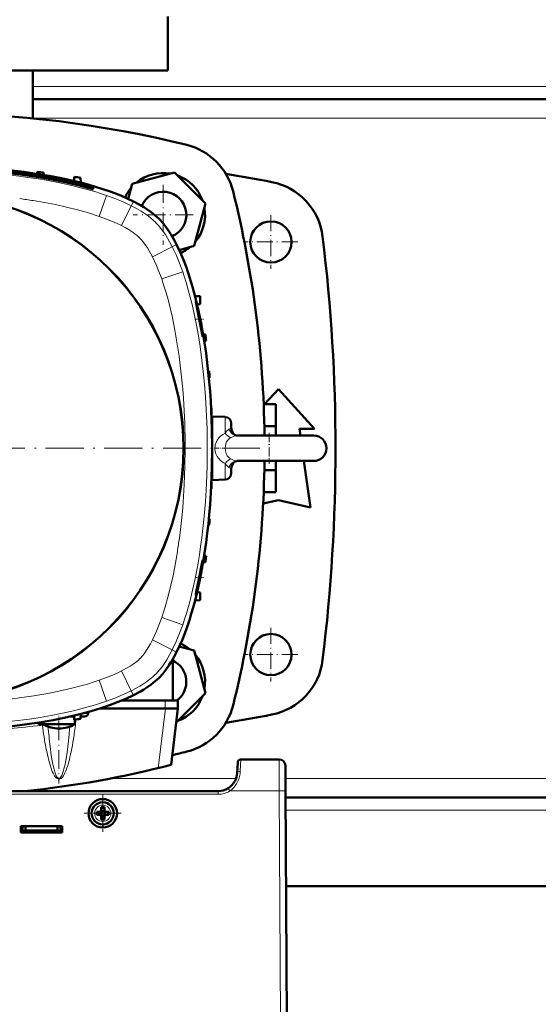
# Model space of a CAD drawing. Extents: x -1438 to 1837, y -1650 to 612.
# Tile 7 of 89: x 5 to 169, y -1390 to -1080. Entities that reach past the tile are written whole.
import ezdxf

# ---------------------------------------------------------------- set-up
doc = ezdxf.new("R2010")
doc.units = 0
doc.linetypes.add('DASHDOT', pattern=[18.5, 12, -3, 0.5, -3])

msp = doc.modelspace()

# ---------------------------------------------------------------- linework, layer by layer
at = {"color": 7, "lineweight": 50}
for p, q in [((51.79, -1095.75), (51.79, -1078.75)), ((51.79, -1095.75), (-23.21, -1095.75)), ((9.29, -1110.83), (9.29, -1095.75)), ((264.29, -1104.75), (9.29, -1104.75)), ((10.64, -1128.27), (10.66, -1127.67)), ((12.68, -1128.61), (12.66, -1127.9)), ((53.92, -1127.83), (40.53, -1131.41)), ((63.71, -1137.63), (53.92, -1127.83)), ((22.28, -1129.22), (22.24, -1130.54)), ((24.34, -1131.05), (24.28, -1129.54)), ((40.53, -1131.41), (39.26, -1136.14)), ((27.28, -1132.49), (27.28, -1132.77)), ((28.28, -1132.77), (28.28, -1133.06)), ((28.28, -1133.11), (28.28, -1133.06)), ((60.13, -1151.01), (63.71, -1137.63)), ((55.39, -1152.28), (60.13, -1151.01)), ((60.37, -1166.77), (61.95, -1166.85)), ((61.02, -1169.4), (61.95, -1169.35)), ((61.95, -1169.35), (61.95, -1166.85)), ((61.68, -1174.08), (61.68, -1174.05)), ((63.63, -1178.88), (62.93, -1178.85)), ((63.86, -1180.88), (63.26, -1180.9)), ((64.8, -1190.5), (64.52, -1190.49)), ((64.96, -1192.5), (64.73, -1192.51)), ((82.3, -1200.89), (86.64, -1196.13)), ((86.64, -1196.13), (98.02, -1208.63)), ((65.52, -1202.13), (65.45, -1202.12)), ((82, -1200.89), (85.79, -1200.89)), ((85.79, -1200.89), (85.79, -1207.82)), ((65.59, -1204.13), (65.55, -1204.13)), ((69.85, -1204.89), (65.78, -1204.75)), ((65.78, -1224.75), (65.78, -1204.75)), ((71.78, -1208.35), (71.78, -1206.89)), ((82.22, -1207.82), (85.79, -1207.82)), ((85.79, -1207.82), (85.79, -1210.75)), ((93.27, -1208.63), (93.57, -1210.75)), ((98.02, -1208.63), (93.27, -1208.63)), ((73.59, -1210.75), (90.49, -1210.75)), ((77.07, -1210.75), (73.59, -1210.75)), ((97.78, -1210.75), (77.07, -1210.75)), ((90.49, -1210.75), (97.78, -1210.75)), ((73.59, -1218.75), (90.49, -1218.75)), ((85.79, -1218.75), (85.79, -1221.68)), ((90.49, -1218.75), (97.78, -1218.75)), ((94.7, -1218.75), (96.77, -1233.38)), ((71.78, -1221.94), (71.78, -1221.16)), ((71.78, -1222.61), (71.78, -1221.94)), ((82.22, -1221.68), (85.79, -1221.68)), ((85.79, -1221.68), (85.79, -1228.61)), ((65.78, -1224.75), (69.85, -1224.61)), ((65.52, -1227.38), (65.45, -1227.38)), ((65.59, -1225.38), (65.55, -1225.37)), ((86.64, -1231.13), (81.84, -1232.19)), ((82, -1228.61), (85.79, -1228.61)), ((96.77, -1233.38), (86.64, -1231.13)), ((64.96, -1237), (64.73, -1236.99)), ((64.52, -1239.01), (64.8, -1239)), ((63.86, -1248.63), (63.26, -1248.6)), ((63.63, -1250.63), (62.93, -1250.65)), ((61.68, -1255.42), (61.68, -1255.45)), ((61.8, -1256.29), (61.97, -1255.45)), ((61.02, -1260.1), (61.95, -1260.15)), ((61.95, -1262.65), (61.95, -1260.15)), ((60.37, -1262.74), (61.95, -1262.65)), ((60.13, -1278.49), (55.39, -1277.22)), ((63.71, -1291.88), (60.13, -1278.49)), ((53.34, -1294.25), (53.34, -1281.21)), ((54.44, -1301.15), (63.71, -1291.88)), ((37.23, -1294.25), (50.92, -1294.25)), ((51.7, -1294.25), (50.92, -1294.25)), ((53.34, -1294.25), (51.7, -1294.25)), ((54.92, -1294.25), (53.34, -1294.25)), ((54.98, -1296.75), (54.92, -1294.25)), ((21.81, -1299.25), (21.01, -1299.25)), ((22.09, -1299.25), (21.81, -1299.25)), ((22.09, -1299.25), (22.25, -1299.25)), ((22.28, -1300.28), (22.24, -1298.97)), ((24.28, -1299.97), (24.34, -1298.45)), ((24.31, -1299.25), (25.58, -1299.25)), ((26.65, -1297.84), (26.67, -1298.28)), ((30.33, -1296.75), (50.98, -1296.75)), ((50.98, -1296.75), (51.01, -1296.75)), ((54.98, -1296.75), (51.01, -1296.75)), ((52.81, -1314.46), (54.98, -1296.75)), ((12.48, -1301.71), (12.48, -1301.26)), ((13.09, -1301.71), (12.48, -1301.71)), ((13.09, -1301.71), (19.88, -1301.71)), ((19.88, -1301.71), (22.48, -1301.71)), ((22.48, -1301.71), (22.48, -1300.25)), ((73.81, -1313.7), (73.64, -1317.06)), ((86.87, -1312.75), (74.81, -1312.75)), ((88.87, -1314.74), (88.91, -1322.7)), ((67.64, -1322.75), (-114.06, -1322.75)), ((-98.21, -1322.75), (40.79, -1322.75)), ((9.29, -1322.75), (9.29, -1322.48)), ((41.79, -1322.75), (40.79, -1322.75)), ((41.79, -1322.75), (40.79, -1322.75)), ((88.91, -1322.7), (89.29, -1394.75)), ((184.66, -1324.75), (88.92, -1324.75)), ((30.29, -1329.25), (29.37, -1329.25)), ((30.29, -1330.25), (29.37, -1330.25)), ((30.66, -1329.12), (30.64, -1329.1)), ((30.66, -1330.39), (30.64, -1330.4)), ((31.93, -1329.12), (30.66, -1329.12)), ((30.66, -1330.39), (30.66, -1329.12)), ((31.93, -1330.39), (30.66, -1330.39)), ((30.79, -1327.83), (30.79, -1328.75)), ((30.79, -1331.67), (30.79, -1330.75)), ((31.79, -1327.83), (31.79, -1328.75)), ((31.79, -1331.67), (31.79, -1330.75)), ((31.94, -1329.1), (31.93, -1329.12)), ((31.93, -1329.12), (31.93, -1330.39)), ((31.93, -1330.39), (31.94, -1330.4)), ((32.29, -1329.25), (33.21, -1329.25)), ((33.21, -1330.25), (32.29, -1330.25)), ((5.49, -1335.75), (5.49, -1333.75)), ((5.49, -1333.75), (18.49, -1333.75)), ((5.99, -1333.75), (5.99, -1335.31)), ((6.99, -1335.13), (6.99, -1333.75)), ((16.99, -1333.75), (16.99, -1335.13)), ((17.99, -1333.75), (17.99, -1335.31)), ((18.49, -1333.75), (18.49, -1335.75)), ((5.49, -1335.25), (5.99, -1335.25)), ((18.49, -1335.75), (5.49, -1335.75)), ((5.99, -1335.31), (6.99, -1335.13)), ((5.99, -1335.75), (5.99, -1335.31)), ((10.59, -1335.75), (5.99, -1335.75)), ((6.99, -1335.13), (16.99, -1335.13)), ((10.59, -1335.75), (10.59, -1335.54)), ((10.59, -1335.54), (10.59, -1335.75)), ((11.79, -1335.54), (10.59, -1335.54)), ((10.59, -1335.54), (10.59, -1335.75)), ((11.79, -1335.75), (11.79, -1335.54)), ((17.99, -1335.75), (11.79, -1335.75)), ((16.99, -1335.13), (17.99, -1335.31)), ((17.99, -1335.25), (18.49, -1335.25)), ((17.99, -1335.31), (17.99, -1335.75)), ((184.51, -1352.75), (89.07, -1352.75)), ((89.18, -1372.74), (89.17, -1372.2))]:
    msp.add_line(p, q, dxfattribs=at)
at = {"color": 7, "lineweight": 18}
for p, q in [((264.29, -1100.75), (9.29, -1100.75)), ((264.29, -1110.75), (9.29, -1110.75)), ((26.28, -1132.22), (26.28, -1132.18)), ((26.28, -1132.55), (26.28, -1132.6)), ((30.12, -1141.68), (32.42, -1135.07)), ((37.15, -1144.6), (40.28, -1138.34)), ((40.28, -1138.34), (40.97, -1136.96)), ((47.91, -1143.52), (47.96, -1143.57)), ((43, -1148.5), (43.01, -1148.52)), ((53.19, -1151.25), (54.57, -1150.56)), ((46.93, -1154.38), (53.19, -1151.25)), ((49.86, -1161.41), (56.47, -1159.11)), ((69.85, -1209.98), (69.85, -1204.89)), ((71.78, -1208.41), (71.78, -1208.35)), ((73.59, -1210.75), (73.63, -1210.75)), ((69.85, -1223.77), (69.85, -1219.52)), ((71.78, -1221.1), (71.78, -1221.16)), ((69.85, -1224.61), (69.85, -1223.77)), ((49.86, -1268.09), (56.47, -1270.39)), ((46.93, -1275.12), (53.19, -1278.25)), ((43.03, -1280.96), (43.01, -1280.98)), ((53.19, -1278.25), (54.57, -1278.94)), ((37.15, -1284.9), (40.28, -1291.16)), ((48.01, -1285.88), (47.96, -1285.93)), ((30.12, -1287.83), (32.42, -1294.44)), ((40.28, -1291.16), (40.97, -1292.54)), ((50.98, -1296.75), (50.92, -1294.25)), ((25.01, -1298.28), (26.67, -1298.28)), ((51.01, -1296.75), (48.71, -1315.5)), ((11.72, -1301.71), (11.76, -1302.04)), ((12.18, -1301.56), (12.27, -1301.95)), ((74.63, -1316.49), (74.81, -1312.75)), ((86.91, -1322.7), (86.87, -1312.75)), ((73.3, -1318.75), (33.97, -1318.75)), ((184.69, -1318.75), (88.89, -1318.75)), ((67.64, -1323.75), (-114.06, -1323.75)), ((67.64, -1323.75), (67.64, -1322.75)), ((70.8, -1321.85), (70.96, -1322.1)), ((70.96, -1322.1), (71.33, -1322.7)), ((86.91, -1322.7), (71.33, -1322.7)), ((86.91, -1322.7), (87.29, -1394.75)), ((31.31, -1327.18), (31.29, -1327.18)), ((28.72, -1329.73), (28.72, -1329.75)), ((33.86, -1329.77), (33.86, -1329.75)), ((184.64, -1328.75), (88.94, -1328.75)), ((31.27, -1332.32), (31.29, -1332.32))]:
    msp.add_line(p, q, dxfattribs=at)
at = {"color": 7, "linetype": 'DASHDOT', "lineweight": 18, "ltscale": 0.029153}
msp.add_line((26.28, -1132.06), (26.28, -1133.22), dxfattribs=at)
at = {"color": 7, "linetype": 'DASHDOT', "lineweight": 18, "ltscale": 0.4745}
for p, q in [((50.33, -1131.72), (50.33, -1150.7)), ((59.82, -1141.21), (40.84, -1141.21))]:
    msp.add_line(p, q, dxfattribs=at)
at = {"color": 7, "linetype": 'DASHDOT', "lineweight": 18, "ltscale": 0.422498}
for p, q in [((84.29, -1141.3), (84.29, -1158.2)), ((84.29, -1271.3), (84.29, -1288.2))]:
    msp.add_line(p, q, dxfattribs=at)
at = {"color": 7, "linetype": 'DASHDOT', "lineweight": 18, "ltscale": 0.4225}
for p, q in [((92.74, -1149.75), (75.84, -1149.75)), ((92.74, -1279.75), (75.84, -1279.75))]:
    msp.add_line(p, q, dxfattribs=at)
at = {"color": 7, "linetype": 'DASHDOT', "lineweight": 18, "ltscale": 0.069602}
msp.add_line((60.33, -1174.05), (63.12, -1174.05), dxfattribs=at)
at = {"color": 7, "linetype": 'DASHDOT', "lineweight": 18, "ltscale": 0.242496}
msp.add_line((83.78, -1209.92), (83.78, -1219.62), dxfattribs=at)
at = {"color": 7, "linetype": 'DASHDOT', "lineweight": 18}
msp.add_line((80.78, -1214.75), (-127.22, -1214.75), dxfattribs=at)
at = {"color": 7, "linetype": 'DASHDOT', "lineweight": 18, "ltscale": 0.123903}
msp.add_line((70.27, -1214.75), (65.31, -1214.75), dxfattribs=at)
at = {"color": 7, "linetype": 'DASHDOT', "lineweight": 18, "ltscale": 0.068916}
msp.add_line((60.36, -1255.45), (63.12, -1255.45), dxfattribs=at)
at = {"color": 7, "linetype": 'DASHDOT', "lineweight": 18, "ltscale": 0.073831}
msp.add_line((17.48, -1301.96), (17.48, -1299), dxfattribs=at)
at = {"color": 7, "linetype": 'DASHDOT', "lineweight": 18, "ltscale": 0.487872}
msp.add_line((17.48, -1300.82), (17.48, -1320.34), dxfattribs=at)
at = {"color": 7, "linetype": 'DASHDOT', "lineweight": 18, "ltscale": 0.292499}
msp.add_line((31.29, -1323.9), (31.29, -1335.6), dxfattribs=at)
at = {"color": 7, "linetype": 'DASHDOT', "lineweight": 18, "ltscale": 0.2925}
msp.add_line((37.14, -1329.75), (25.44, -1329.75), dxfattribs=at)
at = {"color": 7, "lineweight": 50}
for points in [[(-23.22, -1125.75), (-17.26, -1125.83), (-11.3, -1126.05), (-5.35, -1126.43), (-2.38, -1126.67), (0.58, -1126.96), (3.55, -1127.29), (6.5, -1127.67), (10.44, -1128.24), (14.36, -1128.9), (18.26, -1129.66), (22.53, -1130.61), (24.76, -1131.16), (26.98, -1131.76), (28.98, -1132.34), (30.97, -1132.96), (33.99, -1133.99), (36.98, -1135.15), (38.99, -1136.02), (40.97, -1136.96)], [(-23.22, -1126.34), (-17.14, -1126.42), (-11.09, -1126.65), (-8.09, -1126.82), (-5.09, -1127.04), (-0.63, -1127.43), (3.78, -1127.91), (8.14, -1128.49), (12.44, -1129.16), (17.17, -1130.03), (19.59, -1130.53), (21.98, -1131.07), (24.15, -1131.6), (26.28, -1132.16)], [(-23.22, -1126.74), (-17.14, -1126.81), (-11.09, -1127.04), (-8.09, -1127.22), (-5.09, -1127.43), (-0.63, -1127.82), (3.78, -1128.31), (8.14, -1128.88), (12.44, -1129.55), (17.17, -1130.42), (19.59, -1130.92), (21.98, -1131.46), (24.15, -1131.99), (26.28, -1132.55)], [(-23.22, -1126.75), (-17.7, -1126.81), (-12.18, -1127), (-6.68, -1127.33), (-1.18, -1127.79), (4.31, -1128.39), (7.09, -1128.75), (9.87, -1129.16), (12.55, -1129.59), (15.21, -1130.07), (18.93, -1130.81), (22.62, -1131.65), (26.28, -1132.6)], [(-14.63, -1126.52), (-11.5, -1126.66), (-8.36, -1126.83), (-5.34, -1127.04), (-2.32, -1127.29), (1.77, -1127.7), (5.85, -1128.2), (9.92, -1128.78), (14.79, -1129.6), (17.31, -1130.08), (19.82, -1130.6), (22.12, -1131.13), (26.28, -1132.18)], [(-14.63, -1126.86), (-11.5, -1127), (-8.36, -1127.17), (-5.34, -1127.38), (-2.32, -1127.63), (1.77, -1128.04), (5.85, -1128.54), (9.92, -1129.12), (14.79, -1129.94), (17.31, -1130.42), (19.82, -1130.94), (22.12, -1131.47), (26.28, -1132.52)], [(1.72, -1127.72), (6.67, -1128.33), (11.62, -1129.07), (14.1, -1129.49), (16.56, -1129.95), (19.83, -1130.63), (23.08, -1131.38), (26.28, -1132.22)], [(26.28, -1132.16), (27.9, -1132.63), (28.23, -1132.74), (28.27, -1132.76), (28.28, -1132.77), (28.28, -1132.77)], [(26.28, -1132.18), (27.09, -1132.42), (27.25, -1132.47), (27.28, -1132.48), (27.28, -1132.48), (27.28, -1132.49)], [(26.28, -1132.22), (27.01, -1132.43), (27.24, -1132.5), (27.28, -1132.52), (27.28, -1132.52), (27.28, -1132.52)], [(27.28, -1132.77), (27.28, -1132.77), (27.28, -1132.77), (27.27, -1132.77), (27.17, -1132.75), (26.28, -1132.52)], [(28.28, -1133.06), (28.28, -1133.06), (28.28, -1133.06), (28.27, -1133.06), (28.26, -1133.06), (28.06, -1133.02), (26.28, -1132.55)], [(28.28, -1133.11), (28.28, -1133.11), (28.28, -1133.11), (28.27, -1133.11), (28.26, -1133.11), (28.06, -1133.07), (26.31, -1132.6), (26.28, -1132.6)], [(40.97, -1136.96), (43.18, -1138.15), (44.2, -1138.76), (45.21, -1139.4), (46.55, -1140.35), (47.84, -1141.37), (49.05, -1142.48)], [(49.05, -1142.48), (50.17, -1143.69), (51.19, -1144.98), (52.13, -1146.32), (52.77, -1147.33), (53.99, -1149.45), (54.57, -1150.56)], [(54.57, -1150.56), (55.69, -1152.93), (56.71, -1155.34), (57.63, -1157.79), (58.67, -1160.83), (59.6, -1163.93), (60.44, -1167.03), (60.98, -1169.22), (61.48, -1171.42), (62.39, -1175.85), (63.17, -1180.31), (63.83, -1184.78), (64.33, -1188.75), (64.75, -1192.74), (65.1, -1196.73), (65.31, -1199.73), (65.48, -1202.73), (65.71, -1208.74), (65.78, -1214.75)], [(61.68, -1174.05), (61.01, -1170.81), (60.68, -1169.12), (60.59, -1168.61), (60.59, -1168.56), (60.6, -1168.55), (60.6, -1168.54), (60.6, -1168.54), (60.6, -1168.54)], [(60.6, -1168.54), (60.6, -1168.54), (60.61, -1168.55), (60.64, -1168.62), (60.83, -1169.19), (61.34, -1171.18), (61.71, -1172.8)], [(62.84, -1179.62), (62.84, -1179.62), (62.84, -1179.61), (62.83, -1179.61), (62.8, -1179.53), (62.64, -1178.87), (62.42, -1177.79), (61.68, -1174.08)], [(61.97, -1174.05), (62.44, -1176.57), (62.75, -1178.57), (62.85, -1179.43), (62.85, -1179.57), (62.85, -1179.6), (62.85, -1179.61), (62.85, -1179.62), (62.84, -1179.62), (62.84, -1179.62)], [(73.59, -1210.75), (73.41, -1210.73), (73.02, -1210.58), (72.57, -1210.26), (72.23, -1209.85), (71.97, -1209.35), (71.82, -1208.79), (71.78, -1208.35)], [(65.78, -1214.75), (65.71, -1220.71), (65.48, -1226.67), (65.11, -1232.61), (64.86, -1235.59), (64.57, -1238.55), (64.24, -1241.51), (63.86, -1244.47), (63.29, -1248.4), (62.63, -1252.33), (61.88, -1256.23), (60.93, -1260.5), (60.37, -1262.73), (59.78, -1264.94), (59.2, -1266.95), (58.58, -1268.94), (57.54, -1271.96), (56.39, -1274.94), (55.51, -1276.96), (54.57, -1278.94)], [(73.59, -1218.75), (73.41, -1218.78), (73.02, -1218.93), (72.57, -1219.24), (72.23, -1219.65), (71.97, -1220.15), (71.82, -1220.71), (71.78, -1221.16)], [(62.84, -1249.88), (62.84, -1249.89), (62.84, -1249.89), (62.83, -1249.89), (62.8, -1249.97), (62.64, -1250.63), (62.42, -1251.71), (61.68, -1255.42)], [(61.97, -1255.45), (62.44, -1252.93), (62.75, -1250.93), (62.85, -1250.01), (62.85, -1249.9), (62.85, -1249.89), (62.85, -1249.89), (62.84, -1249.88), (62.84, -1249.88)], [(61.68, -1255.45), (61.17, -1257.95), (60.76, -1259.92), (60.62, -1260.7), (60.59, -1260.9), (60.59, -1260.94), (60.6, -1260.95), (60.6, -1260.96), (60.6, -1260.96), (60.6, -1260.96)], [(60.6, -1260.96), (60.6, -1260.96), (60.61, -1260.96), (60.61, -1260.95), (60.62, -1260.95), (60.66, -1260.84), (60.93, -1259.94), (61.36, -1258.26), (61.8, -1256.29)], [(54.57, -1278.94), (53.39, -1281.14), (52.77, -1282.17), (52.13, -1283.18), (51.19, -1284.52), (50.17, -1285.81), (49.05, -1287.02)], [(49.05, -1287.02), (47.84, -1288.13), (46.55, -1289.16), (45.21, -1290.1), (44.2, -1290.74), (43.18, -1291.35), (40.97, -1292.54)], [(40.97, -1292.54), (38.6, -1293.66), (36.19, -1294.67), (33.75, -1295.6), (30.7, -1296.63), (27.61, -1297.57), (24.51, -1298.41), (22.31, -1298.95), (20.11, -1299.45), (15.68, -1300.36), (11.22, -1301.14), (6.76, -1301.8), (2.78, -1302.3), (-1.21, -1302.72), (-5.2, -1303.06), (-8.2, -1303.28), (-11.2, -1303.45), (-17.21, -1303.68), (-23.22, -1303.75)]]:
    msp.add_lwpolyline(points, dxfattribs=at)
at = {"color": 7, "lineweight": 18}
for points in [[(-23.22, -1127.29), (-17.6, -1127.36), (-11.99, -1127.56), (-6.38, -1127.89), (-0.78, -1128.37), (2.11, -1128.68), (4.99, -1129.02), (7.69, -1129.39), (10.38, -1129.79), (14.08, -1130.42), (17.77, -1131.13), (21.45, -1131.93), (25.13, -1132.85), (28.79, -1133.89), (30.61, -1134.46), (32.42, -1135.07)], [(32.42, -1135.07), (35.08, -1136.05), (37.7, -1137.13), (40.28, -1138.34)], [(9.36, -1136.72), (12.89, -1137.31), (16.41, -1137.99), (19.91, -1138.76), (23.35, -1139.62), (26.75, -1140.58), (30.12, -1141.68)], [(40.28, -1138.34), (41.87, -1139.18), (43.43, -1140.09), (44.95, -1141.09), (45.72, -1141.65), (46.47, -1142.23), (47.2, -1142.86), (47.91, -1143.52)], [(30.12, -1141.68), (32.98, -1142.74), (34.39, -1143.32), (35.78, -1143.94), (37.15, -1144.6)], [(37.15, -1144.6), (38.37, -1145.24), (39.56, -1145.93), (40.89, -1146.79), (41.53, -1147.25), (42.15, -1147.74), (43, -1148.5)], [(47.96, -1143.57), (48.84, -1144.51), (49.64, -1145.5), (50.35, -1146.46), (51.02, -1147.44), (51.71, -1148.55), (52.36, -1149.68), (53.19, -1151.25)], [(43.01, -1148.52), (43.49, -1149.03), (43.93, -1149.55), (44.79, -1150.71)], [(44.79, -1150.71), (45.38, -1151.6), (45.92, -1152.51), (46.93, -1154.38)], [(53.19, -1151.25), (54.4, -1153.83), (55.49, -1156.46), (56.47, -1159.11)], [(46.93, -1154.38), (47.59, -1155.75), (48.21, -1157.14), (48.79, -1158.55), (49.86, -1161.41)], [(56.47, -1159.11), (57.58, -1162.53), (58.57, -1165.98), (59.45, -1169.46), (60.24, -1172.95), (60.93, -1176.46), (61.55, -1179.98), (61.97, -1182.63), (62.34, -1185.28), (62.98, -1190.58), (63.37, -1194.54), (63.68, -1198.5)], [(49.86, -1161.41), (50.48, -1163.25), (51.05, -1165.11), (51.64, -1167.14), (52.18, -1169.18), (53.12, -1173.13), (54.01, -1177.52), (54.78, -1181.92), (55.34, -1185.7), (55.82, -1189.49), (56.23, -1193.28), (56.48, -1196.13), (56.7, -1198.99)], [(69.85, -1209.98), (70.33, -1209.38), (70.83, -1208.89), (71.05, -1208.73)], [(71.05, -1208.73), (71.51, -1208.5), (71.72, -1208.44), (71.78, -1208.35)], [(73.59, -1210.75), (73.18, -1210.71), (72.78, -1210.59), (72.4, -1210.4), (71.94, -1210.05), (71.55, -1209.61), (71.22, -1209.09), (71.05, -1208.73)], [(69.85, -1209.98), (69.11, -1210.39), (68.43, -1210.89), (67.84, -1211.49), (67.35, -1212.17), (66.99, -1212.91), (66.75, -1213.71)], [(71.63, -1211.4), (71.11, -1211.76), (70.68, -1212.21), (70.33, -1212.75), (70.08, -1213.38), (69.93, -1214.05), (69.88, -1214.75)], [(71.63, -1211.4), (72.26, -1211.09), (72.89, -1210.86), (73.25, -1210.78), (73.59, -1210.75)], [(57.24, -1214.75), (57.18, -1220.43), (56.97, -1226.11), (56.61, -1231.78), (56.37, -1234.66), (56.09, -1237.54), (55.78, -1240.31), (55.44, -1243.08)], [(64.24, -1214.75), (64.17, -1220.36), (63.98, -1225.98), (63.64, -1231.59), (63.16, -1237.19), (62.86, -1240.07), (62.51, -1242.96), (62.14, -1245.66), (61.74, -1248.35), (61.12, -1252.05), (60.4, -1255.74), (59.6, -1259.41), (58.68, -1263.1), (57.65, -1266.76), (57.08, -1268.58), (56.47, -1270.39)], [(69.88, -1214.75), (69.95, -1215.59), (70.04, -1216), (70.18, -1216.4), (70.34, -1216.76), (70.54, -1217.1), (70.85, -1217.49), (71.21, -1217.83), (71.63, -1218.1)], [(67.38, -1217.37), (67.83, -1218), (68.36, -1218.55), (68.97, -1219.03), (69.4, -1219.29), (69.85, -1219.52)], [(73.59, -1218.75), (73.18, -1218.79), (72.78, -1218.91), (72.4, -1219.1), (71.94, -1219.45), (71.55, -1219.89), (71.22, -1220.41), (71.05, -1220.77)], [(73.59, -1218.75), (73.06, -1218.68), (72.49, -1218.51), (72.06, -1218.33), (71.63, -1218.1)], [(71.05, -1220.77), (70.57, -1220.38), (70.1, -1219.86), (69.85, -1219.52)], [(71.78, -1221.16), (71.69, -1221.05), (71.46, -1220.98), (71.05, -1220.77)], [(54.82, -1247.33), (54.22, -1250.86), (53.54, -1254.38), (52.77, -1257.88), (51.92, -1261.32), (50.95, -1264.72), (49.86, -1268.09)], [(49.86, -1268.09), (48.8, -1270.95), (48.21, -1272.36), (47.59, -1273.75), (46.93, -1275.12)], [(56.47, -1270.39), (55.49, -1273.04), (54.4, -1275.67), (53.19, -1278.25)], [(46.93, -1275.12), (46.29, -1276.34), (45.6, -1277.53), (44.75, -1278.86), (44.29, -1279.49), (43.8, -1280.11), (43.03, -1280.96)], [(43.01, -1280.98), (42.51, -1281.45), (41.98, -1281.9), (40.83, -1282.76)], [(53.19, -1278.25), (52.35, -1279.84), (51.44, -1281.4), (50.44, -1282.92), (49.89, -1283.69), (49.3, -1284.44), (48.67, -1285.17), (48.01, -1285.88)], [(40.83, -1282.76), (39.94, -1283.34), (39.03, -1283.89), (37.15, -1284.9)], [(37.15, -1284.9), (35.78, -1285.56), (34.39, -1286.18), (32.98, -1286.76), (30.12, -1287.83)], [(47.96, -1285.93), (47.02, -1286.8), (46.04, -1287.61), (45.08, -1288.32), (44.1, -1288.99), (42.99, -1289.68), (41.86, -1290.33), (40.28, -1291.16)], [(30.12, -1287.83), (28.28, -1288.44), (26.43, -1289.02), (24.39, -1289.61), (22.35, -1290.15), (18.4, -1291.09), (14.02, -1291.98), (9.61, -1292.75), (5.83, -1293.31), (2.05, -1293.79), (-1.75, -1294.2), (-4.6, -1294.45), (-7.46, -1294.67)], [(40.28, -1291.16), (37.7, -1292.37), (35.08, -1293.46), (32.42, -1294.44)], [(32.42, -1294.44), (29, -1295.55), (25.55, -1296.54), (22.07, -1297.42), (18.58, -1298.21), (15.07, -1298.9), (11.55, -1299.52), (8.9, -1299.94), (6.26, -1300.31), (0.95, -1300.95), (-3.01, -1301.34), (-6.97, -1301.65)], [(20.68, -1304.92), (20.37, -1307.82), (20.03, -1310.51), (19.71, -1312.57)], [(17.15, -1318.93), (16.92, -1318.82), (16.71, -1318.67), (16.5, -1318.46), (16.31, -1318.23), (16.07, -1317.9), (15.86, -1317.55), (15.61, -1317.06), (15.39, -1316.56), (15, -1315.55), (14.67, -1314.52), (14.37, -1313.49), (13.83, -1311.26), (13.37, -1309.01)], [(16.9, -1318.31), (16.65, -1317.89), (16.4, -1317.33), (16.16, -1316.63), (15.93, -1315.81), (15.49, -1313.84), (15.08, -1311.46), (14.7, -1308.72)], [(20.76, -1312.86), (20.47, -1313.92), (20.16, -1314.97), (19.66, -1316.36), (19.36, -1317.04), (19.13, -1317.49), (18.88, -1317.92), (18.58, -1318.33), (18.39, -1318.54), (18.17, -1318.74), (17.91, -1318.89), (17.62, -1318.98), (17.3, -1318.97), (17.15, -1318.93)], [(19.71, -1312.57), (19.29, -1314.76), (19.07, -1315.7), (18.84, -1316.53), (18.6, -1317.24), (18.35, -1317.83), (18.09, -1318.27), (17.84, -1318.55), (17.67, -1318.66), (17.5, -1318.7), (17.34, -1318.68)], [(17.34, -1318.68), (17.12, -1318.55), (16.9, -1318.31)], [(73.78, -1319.83), (73.41, -1320.49), (72.98, -1321.12), (72.48, -1321.7), (71.93, -1322.23), (71.33, -1322.7)]]:
    msp.add_lwpolyline(points, dxfattribs=at)
at = {"color": 7, "lineweight": 50}
for centre, radius in [((-23.22, -1214.75), 80), ((-23.22, -1214.75), 79.95), ((84.29, -1149.75), 6.5), ((84.29, -1279.75), 6.5), ((31.29, -1329.75), 4.5)]:
    msp.add_circle(centre, radius, dxfattribs=at)
for centre, radius, start, end in [((-23.21, -1444.37), 335.12, 76.0141, 103.9859), ((52.95, -1138.59), 20, 13.9859, 76.0141), ((-23.22, -1425.75), 300, 83.1319, 83.5165), ((50.33, -1141.21), 13.2, 80.38, 129.62), ((50.33, -1141.21), 13.2, 20.38, 69.62), ((-23.21, -1686), 565.5, 79.0156, 80.5062), ((-23.22, -1425.75), 300, 80.8898, 81.2765), ((80.73, -1150.49), 20, 6.9635, 79.0156), ((50.33, -1141.21), 13.2, 140.38, 155.4233), ((50.33, -1141.21), 7.3, 292.6865, 157.29), ((-252.83, -1214.75), 335.12, 0.6839, 13.9859), ((50.33, -1141.21), 13.2, 320.38, 9.62), ((-445.36, -1214.75), 550, 353.0365, 6.9635), ((50.33, -1141.21), 13.2, 294.558, 309.62), ((-25.21, -1191.6), 88.93, 11.3798, 12.206), ((-234.22, -1214.75), 300, 6.4835, 6.8681), ((-234.22, -1214.75), 300, 4.2533, 4.6365), ((-234.22, -1214.75), 300, 2.0297, 2.4119), ((69.78, -1206.89), 2, 0, 88), ((64.78, -1209.72), 1, 0.0001, 19.9943), ((97.78, -1214.75), 4, 0, 90), ((-234.22, -1214.75), 300, 359.809, 0.191), ((97.78, -1214.75), 4, 270, 0), ((-252.83, -1214.75), 335.12, 346.0141, 359.3161), ((64.78, -1219.78), 1, 340.0063, 359.9999), ((69.78, -1222.61), 2, 272, 0), ((-234.22, -1214.75), 300, 357.5881, 357.9704), ((-234.22, -1214.75), 300, 355.3635, 355.7467), ((-234.22, -1214.75), 300, 353.1319, 353.5165), ((50.33, -1288.29), 13.2, 50.38, 65.442), ((50.33, -1288.29), 13.2, 350.38, 39.62), ((50.33, -1288.29), 7.3, 305.2581, 65.6114), ((80.73, -1279.01), 20, 280.9844, 353.0365), ((50.33, -1288.29), 13.2, 290.38, 339.62), ((52.95, -1290.91), 20, 283.9859, 346.0141), ((-23.21, -743.5), 565.5, 279.4938, 280.9844), ((11.64, -1300.71), 1, 210, 348.9032), ((17.48, -1293.05), 10, 240, 270), ((17.48, -1293.05), 10, 270, 300), ((-23.22, -1003.75), 300, 278.7235, 279.1102), ((-23.21, -985.13), 335.12, 283.1763, 283.9859), ((-23.22, -1024.25), 300, 275.7319, 284.68), ((74.81, -1313.75), 1, 90, 177), ((86.87, -1314.75), 2, 0.3, 90), ((67.64, -1316.75), 6, 331.2567, 356.994), ((67.64, -1316.75), 6, 301.749, 331.2523), ((67.64, -1316.75), 6, 270, 301.7436), ((31.29, -1329.75), 3.5, 90, 360), ((31.29, -1329.75), 3.5, 360, 90), ((46.5, -1329.75), 17.13, 178.3286, 181.6729), ((30.29, -1328.75), 0.5, 270, 360), ((30.29, -1330.75), 0.5, 0, 90), ((31.29, -1344.96), 17.14, 89.9996, 91.6715), ((31.29, -1344.92), 17.1, 88.3267, 90.0022), ((32.29, -1328.75), 0.5, 180, 270), ((32.29, -1330.75), 0.5, 90, 180), ((16.12, -1329.75), 17.1, 359.9978, 1.6733), ((16.12, -1329.75), 17.1, 358.3267, 0.0022), ((31.29, -1314.54), 17.14, 268.3285, 270.0004), ((31.29, -1314.58), 17.1, 269.9978, 271.6733), ((87.18, -1373.25), 2, 0.3, 0.7878)]:
    msp.add_arc(centre, radius, start, end, dxfattribs=at)
at = {"color": 7, "lineweight": 18}
for centre, radius, start, end in [((-18.75, -1315.07), 180.55, 81.0447, 82.4071), ((-168.91, -1214.64), 226.15, 359.9722, 3.9686), ((-169.64, -1214.67), 233.88, 359.9802, 3.9642), ((71.71, -1214.75), 5.07, 168.1443, 211.1892), ((-123.54, -1219.22), 180.55, 351.0447, 352.4071), ((11.24, -1297.57), 4.5, 276.6805, 283.2935), ((11.82, -1300.68), 1.35, 289.5262, 305.3945), ((176.73, -1288.99), 163.22, 184.7279, 186.9413), ((-180.22, -1285.4), 201.85, 354.4506, 355.1544), ((-137.2, -1281.24), 161.22, 351.4533, 353.2538), ((66.2, -1316.11), 8.44, 333.8842, 357.4163), ((16.1, -1317.94), 1.45, 316.8774, 329.3325), ((67.65, -1316.75), 6.99, 269.9849, 301.756), ((31.29, -1329.75), 2.57, 90, 179.4706), ((31.29, -1329.75), 2.57, 0, 89.4706), ((31.29, -1329.75), 2.57, 180, 269.4706), ((31.29, -1329.75), 2.57, 270, 359.4706)]:
    msp.add_arc(centre, radius, start, end, dxfattribs=at)
for centre, major_axis, ratio, start_param, end_param in [((69.99, -1208.05), (2.21, -3.33), 0.321037, 5.104959, 5.892839), ((69.99, -1221.45), (-2.21, -3.33), 0.321049, 3.531936, 4.31981), ((21.78, -1298.25), (0, 1), 0.866025, 3.181224, 3.704985), ((-23.22, -1007.78), (-298.53, 0), 0.992546, 1.655874, 1.68826), ((17.24, -1257.64), (0.19, -61.27), 0.120604, 5.520407, 5.706169), ((17.63, -1257.24), (-0.13, -61.72), 0.121044, 0.448922, 0.681121), ((74.63, -1317.12), (0.999, -0.052), 0.625465, 1.603675, 3.141634), ((86.91, -1322.71), (-2, -0.01), 0.005236, 3.141593, 4.712362)]:
    msp.add_ellipse(centre, major_axis=major_axis, ratio=ratio, start_param=start_param, end_param=end_param, dxfattribs=at)
at = {"color": 7, "lineweight": 50}
msp.add_ellipse((25.51, -1298.25), major_axis=(1.14, -0.23), ratio=0.853683, start_param=4.943675, end_param=6.488291, dxfattribs=at)

doc.saveas('drawing.dxf')
